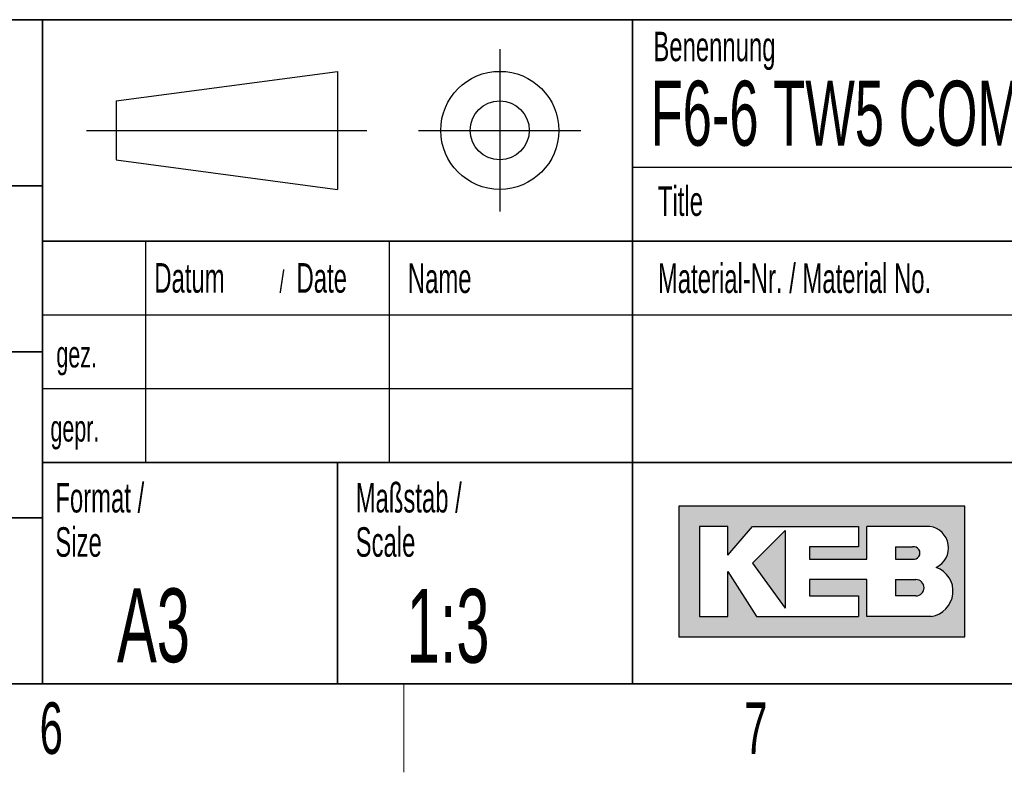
# Model space of a CAD drawing. Header units: millimetres. Extents: x 5 to 418, y 2 to 292.
# Tile 40 of 54: x 286 to 353, y 6 to 57. Entities that reach past the tile are written whole.
import ezdxf

# ---------------------------------------------------------------- set-up
doc = ezdxf.new("R2010")
doc.units = ezdxf.units.MM
doc.layers.add('SLD-0', color=7, linetype='Continuous')
doc.styles.add('SLDTEXTSTYLE0', font='TXT', dxfattribs={"width": 0.605})

msp = doc.modelspace()

# ---------------------------------------------------------------- hatches: boundary and pattern name
at = {"linetype": 'Continuous'}
h = msp.add_hatch(color=7, dxfattribs=at)
h.paths.add_polyline_path([(331.1423676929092, 15.18257760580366), (350.5207896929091, 15.18257760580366), (350.5207896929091, 24.04128480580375), (331.1423676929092, 24.04128480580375)], flags=0)
edge = h.paths.add_edge_path(flags=0)
edge.add_arc((347.9991875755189, 18.26988521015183), 1.720915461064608, -81.72003226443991, 70.17096003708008, ccw=False)
edge.add_line((348.2470169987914, 16.56690822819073), (348.2293995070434, 16.56675060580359))
edge.add_line((348.2293995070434, 16.56675060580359), (343.8767592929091, 16.56675060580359))
edge.add_line((343.8767592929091, 16.56675060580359), (343.8767592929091, 19.05826200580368))
edge.add_line((343.8767592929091, 19.05826200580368), (340.0010748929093, 19.05826200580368))
edge.add_line((340.0010748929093, 19.05826200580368), (340.0010748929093, 17.95092360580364))
edge.add_line((340.0010748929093, 17.95092360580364), (343.3230900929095, 17.95092360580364))
edge.add_line((343.3230900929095, 17.95092360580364), (343.3230900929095, 16.56675060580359))
edge.add_line((343.3230900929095, 16.56675060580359), (336.4022250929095, 16.56675060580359))
edge.add_line((336.4022250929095, 16.56675060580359), (334.4643828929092, 19.61193120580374))
edge.add_line((334.4643828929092, 19.61193120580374), (334.4643828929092, 16.56675060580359))
edge.add_line((334.4643828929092, 16.56675060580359), (332.5265406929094, 16.56675060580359))
edge.add_line((332.5265406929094, 16.56675060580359), (332.5265406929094, 22.65711180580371))
edge.add_line((332.5265406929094, 22.65711180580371), (334.4643828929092, 22.65711180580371))
edge.add_line((334.4643828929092, 22.65711180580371), (334.4643828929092, 20.71926960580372))
edge.add_line((334.4643828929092, 20.71926960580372), (336.1253904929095, 22.65711180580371))
edge.add_line((336.1253904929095, 22.65711180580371), (343.3230900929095, 22.65711180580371))
edge.add_line((343.3230900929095, 22.65711180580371), (343.3230900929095, 21.27293880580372))
edge.add_line((343.3230900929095, 21.27293880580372), (340.0010748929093, 21.27293880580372))
edge.add_line((340.0010748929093, 21.27293880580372), (340.0010748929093, 20.44243500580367))
edge.add_line((340.0010748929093, 20.44243500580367), (343.8767592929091, 20.44243500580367))
edge.add_line((343.8767592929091, 20.44243500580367), (343.8767592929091, 22.65711180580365))
edge.add_line((343.8767592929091, 22.65711180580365), (348.1497422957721, 22.65711180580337))
edge.add_line((348.1497422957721, 22.65711180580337), (348.151741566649, 22.65711180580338))
edge.add_line((348.151741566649, 22.65711180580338), (348.1521661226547, 22.65713246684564))
edge.add_arc((347.9523797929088, 21.20834406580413), 1.462498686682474, -64.4589412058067, 82.1484933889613, ccw=False)
msp.add_hatch(color=7, dxfattribs=at).paths.add_polyline_path([(338.3400672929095, 17.12041980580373), (338.3400672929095, 22.38027720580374), (336.1253904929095, 20.16560040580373)], flags=0)
h = msp.add_hatch(color=7, dxfattribs=at)
edge = h.paths.add_edge_path(flags=0)
edge.add_line((345.8146014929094, 20.44243500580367), (346.974194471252, 20.44243500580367))
edge.add_arc((347.0534490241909, 20.85768690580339), 0.4227474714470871, 259.1945394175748, 460.8054605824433)
edge.add_line((346.9741944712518, 21.27293880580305), (345.8146014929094, 21.27293880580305))
edge.add_line((345.8146014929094, 21.27293880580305), (345.8146014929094, 20.44243500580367))
h = msp.add_hatch(color=7, dxfattribs=at)
edge = h.paths.add_edge_path(flags=0)
edge.add_line((345.8146014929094, 17.95092360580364), (347.1991847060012, 17.95092360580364))
edge.add_arc((347.1991847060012, 18.50459280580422), 0.5536692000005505, 270.0000000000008, 450.0000000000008)
edge.add_line((347.1991847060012, 19.05826200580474), (347.1703327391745, 19.05826200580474))
edge.add_line((347.1703327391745, 19.05826200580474), (345.8146014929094, 19.05826200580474))
edge.add_line((345.8146014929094, 19.05826200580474), (345.8146014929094, 17.95092360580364))

# ---------------------------------------------------------------- linework, layer by layer
at = {"layer": 'SLD-0', "lineweight": 35}
for p, q in [((135, 57), (408, 57)), ((288, 57), (288, 12)), ((328, 57.0000000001), (328, 12)), ((259, 45.75), (288, 45.75)), ((408, 42), (288, 42)), ((259, 34.5), (288, 34.5)), ((288, 27), (408, 27)), ((308, 27), (308, 12)), ((259, 23.25), (288, 23.25)), ((26, 12), (408, 12)), ((135, 12), (408, 12))]:
    msp.add_line(p, q, dxfattribs=at)
at = {"layer": 'SLD-0'}
for p, q in [((319, 55), (319, 44)), ((293, 51.5), (308, 53.5)), ((308, 53.5), (308, 45.5)), ((293, 51.5), (293, 47.5)), ((291, 49.5), (310, 49.5)), ((313.5, 49.5), (324.5, 49.5)), ((293, 47.5), (308, 45.5)), ((328, 47.0000000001), (408, 47.0000000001)), ((295, 42), (295, 27)), ((311.5, 42), (311.5, 27)), ((288, 37), (408, 37)), ((288, 32), (328, 32)), ((348.1497422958, 22.6571118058), (348.1517415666, 22.6571118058)), ((348.1517415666, 22.6571118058), (348.1521661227, 22.6571324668)), ((348.229399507, 16.5667506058), (348.2470169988, 16.5669082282))]:
    msp.add_line(p, q, dxfattribs=at)
at = {"layer": 'SLD-0', "linetype": 'Continuous'}
for p, q in [((350.5207896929, 24.0412848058), (331.1423676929, 24.0412848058)), ((331.1423676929, 24.0412848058), (331.1423676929, 15.1825776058)), ((350.5207896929, 15.1825776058), (350.5207896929, 24.0412848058)), ((334.4643828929, 22.6571118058), (332.5265406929, 22.6571118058)), ((332.5265406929, 22.6571118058), (332.5265406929, 16.5667506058)), ((334.4643828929, 20.7192696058), (336.1253904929, 22.6571118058)), ((334.4643828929, 20.7192696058), (334.4643828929, 22.6571118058)), ((336.1253904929, 22.6571118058), (343.3230900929, 22.6571118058)), ((338.3400672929, 22.3802772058), (336.1253904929, 20.1656004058)), ((338.3400672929, 22.3802772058), (338.3400672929, 17.1204198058)), ((343.3230900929, 22.6571118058), (343.3230900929, 21.2729388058)), ((348.1497422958, 22.6571118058), (343.8767592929, 22.6571118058)), ((343.8767592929, 20.4424350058), (343.8767592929, 22.6571118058)), ((348.1497422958, 22.6571118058), (348.1517415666, 22.6571118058)), ((348.1517415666, 22.6571118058), (348.1521661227, 22.6571324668)), ((340.0010748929, 21.2729388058), (340.0010748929, 20.4424350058)), ((343.3230900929, 21.2729388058), (340.0010748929, 21.2729388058)), ((345.8146014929, 21.2729388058), (346.9741944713, 21.2729388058)), ((345.8146014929, 21.2729388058), (345.8146014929, 20.4424350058)), ((336.1253904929, 20.1656004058), (338.3400672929, 17.1204198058)), ((340.0010748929, 20.4424350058), (343.8767592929, 20.4424350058)), ((345.8146014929, 20.4424350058), (346.9741944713, 20.4424350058)), ((334.4643828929, 16.5667506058), (334.4643828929, 19.6119312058)), ((334.4643828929, 19.6119312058), (336.4022250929, 16.5667506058)), ((340.0010748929, 19.0582620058), (340.0010748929, 17.9509236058)), ((343.8767592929, 19.0582620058), (340.0010748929, 19.0582620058)), ((343.8767592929, 16.5667506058), (343.8767592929, 19.0582620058)), ((345.8146014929, 19.0582620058), (347.199184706, 19.0582620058)), ((345.8146014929, 19.0582620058), (345.8146014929, 17.9509236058)), ((347.1703327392, 19.0582620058), (347.199184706, 19.0582620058)), ((340.0010748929, 17.9509236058), (343.3230900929, 17.9509236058)), ((343.3230900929, 17.9509236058), (343.3230900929, 16.5667506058)), ((347.199184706, 17.9509236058), (345.8146014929, 17.9509236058)), ((332.5265406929, 16.5667506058), (334.4643828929, 16.5667506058)), ((336.4022250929, 16.5667506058), (343.3230900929, 16.5667506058)), ((348.229399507, 16.5667506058), (343.8767592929, 16.5667506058)), ((348.229399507, 16.5667506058), (348.2470169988, 16.5669082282)), ((331.1423676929, 15.1825776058), (350.5207896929, 15.1825776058))]:
    msp.add_line(p, q, dxfattribs=at)
at = {"layer": 'SLD-0', "lineweight": 18}
msp.add_line((312.5, 6), (312.5, 12), dxfattribs=at)
at = {"layer": 'SLD-0'}
for radius in [3.999999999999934, 1.999999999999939]:
    msp.add_circle((319, 49.5), radius, dxfattribs=at)
at = {"layer": 'SLD-0', "linetype": 'Continuous'}
for centre, radius, start, end in [((347.9523797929, 21.2083440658), 1.462498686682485, 295.5410587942, 82.1484933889), ((347.0534490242, 20.8576869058), 0.4227474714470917, 259.1945394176, 100.8054605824), ((347.9991875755, 18.2698852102), 1.720915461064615, 278.2799677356, 70.1709600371), ((347.199184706, 18.5045928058), 0.5536692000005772, 270, 90)]:
    msp.add_arc(centre, radius, start, end, dxfattribs=at)

# ---------------------------------------------------------------- texts
at = {"layer": 'SLD-0', "style": 'SLDTEXTSTYLE0'}
for s, insert, char_height, attachment_point in [('Benennung', (329.4092408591, 56.1865848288), 2, 1), ('F6-6 TW5 COMBIVERT', (329.222041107, 52.8643539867), 4.4, 1), ('Title', (329.7169273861, 45.7051426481), 2, 1), ('Datum', (295.5861619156, 40.5042457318), 2, 1), ('/', (304.0691478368, 40.0041563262), 1.5, 1), ('Date', (305.2253980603, 40.5042457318), 2, 1), ('Name', (312.770034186, 40.4793879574), 2, 1), ('Material-Nr. / Material No.', (329.7169273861, 40.4793879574), 2, 1), ('gez.', (288.9470592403, 35.2328921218), 1.8, 1), ('Oberflächenangaben /', (260.5027641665, 33.0232290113), 2, 1), ('gepr.', (288.5445949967, 30.2118970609), 1.8, 1), ('Format /', (288.8790098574, 25.606905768), 2, 1), ('Maßstab /', (309.2314641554, 25.6069055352), 2, 1), ('Size', (288.8790098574, 22.6069057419), 2, 1), ('Scale', (309.2314641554, 22.6069055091), 2, 1), ('A3', (293.0566699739, 18.4626222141), 5, 1), ('1:3', (312.6833009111, 18.426931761), 5, 1), ('6', (288.6027123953, 10.7429955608), 3.5, 2), ('7', (336.3527123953, 10.7429955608), 3.5, 2)]:
    msp.add_mtext(s, dxfattribs=dict(at, insert=insert, char_height=char_height, attachment_point=attachment_point))

doc.saveas('drawing.dxf')
